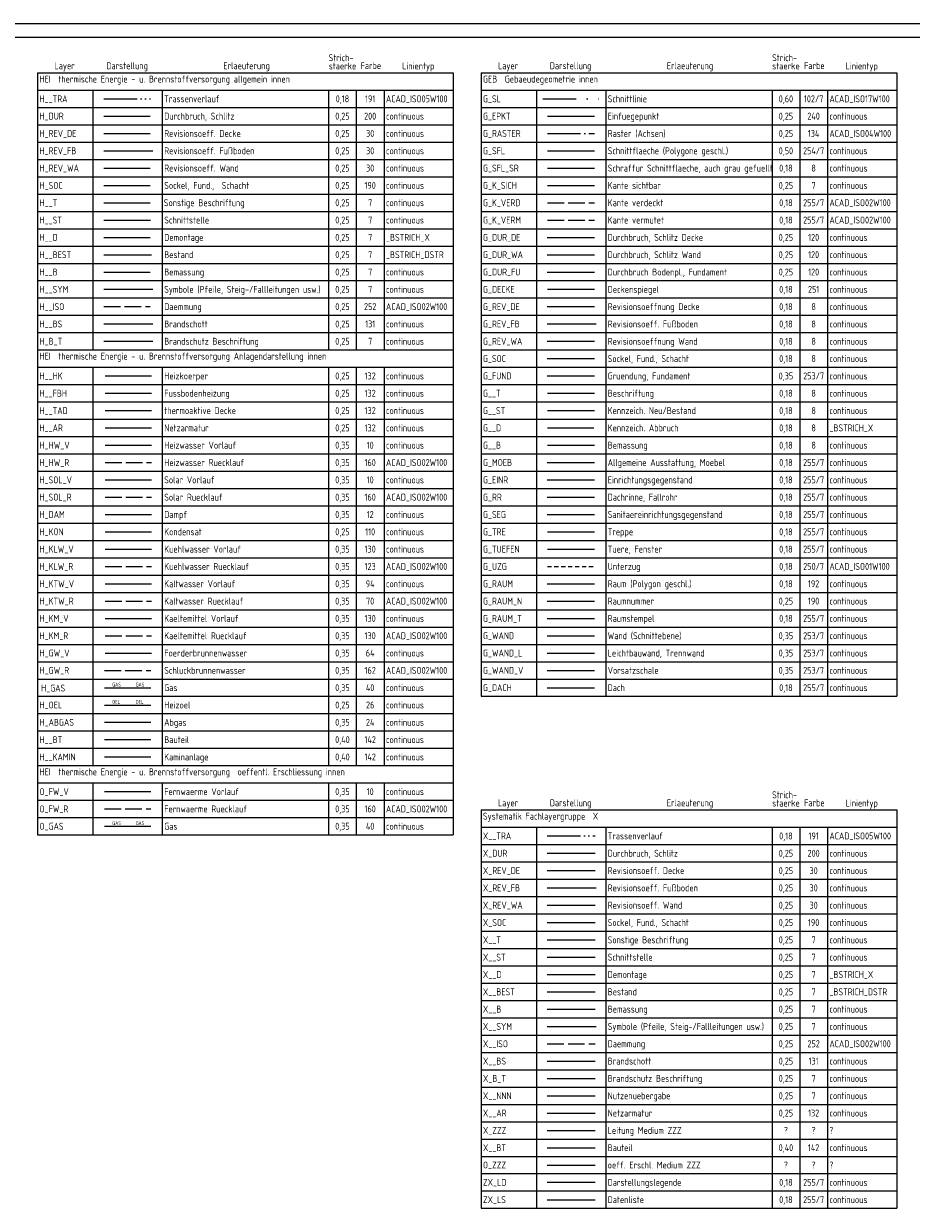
# Model space of a CAD drawing. Header units: millimetres. Extents: x 0 to 118900, y 0 to 84100.
# Tile 6 of 7: x 66500 to 98524, y 41352 to 84100. Entities that reach past the tile are written whole.
import ezdxf
from ezdxf.enums import TextEntityAlignment as Align

# ---------------------------------------------------------------- set-up
doc = ezdxf.new("R2010")
doc.units = ezdxf.units.MM
doc.header["$LTSCALE"] = 50
for name, pattern in [('ACAD_ISO01W100', [5, 3, -2]), ('ACAD_ISO02W100', [15, 12, -3]), ('ACAD_ISO04W100', [30, 24, -3, 0, -3]), ('ACAD_ISO05W100', [33, 24, -3, 0, -3, 0, -3]), ('ACAD_ISO17W100', [40, 24, -8, 0, -8])]:
    doc.linetypes.add(name, pattern=pattern)
doc.layers.get('Defpoints').update_dxf_attribs({"color": 1, "linetype": 'CONTINUOUS'})
for name, color, linetype in [('G__B', 8, 'CONTINUOUS'), ('G__D', 8, '_BSTRICH_X'), ('G__ST', 8, 'CONTINUOUS'), ('G__T', 8, 'CONTINUOUS'), ('G_DACH', 255, 'CONTINUOUS'), ('G_DECKE', 251, 'CONTINUOUS'), ('G_DUR_DE', 120, 'CONTINUOUS'), ('G_DUR_FU', 120, 'CONTINUOUS'), ('G_DUR_WA', 120, 'CONTINUOUS'), ('G_EINR', 255, 'CONTINUOUS'), ('G_EPKT', 240, 'CONTINUOUS'), ('G_FUND', 253, 'CONTINUOUS'), ('G_K_SICH', 7, 'CONTINUOUS'), ('G_K_VERD', 255, 'ACAD_ISO02W100'), ('G_K_VERM', 255, 'ACAD_ISO02W100'), ('G_MOEB', 255, 'CONTINUOUS'), ('G_RASTER', 134, 'ACAD_ISO04W100'), ('G_RAUM', 192, 'CONTINUOUS'), ('G_RAUM_N', 190, 'CONTINUOUS'), ('G_RAUM_T', 255, 'CONTINUOUS'), ('G_REV_DE', 8, 'CONTINUOUS'), ('G_REV_FB', 8, 'CONTINUOUS'), ('G_REV_WA', 8, 'CONTINUOUS'), ('G_RR', 255, 'CONTINUOUS'), ('G_SEG', 255, 'CONTINUOUS'), ('G_SFL', 254, 'CONTINUOUS'), ('G_SFL_SR', 255, 'CONTINUOUS'), ('G_SL', 102, 'ACAD_ISO17W100'), ('G_SOC', 8, 'CONTINUOUS'), ('G_TRE', 255, 'CONTINUOUS'), ('G_TUEFEN', 255, 'CONTINUOUS'), ('G_UZG', 250, 'ACAD_ISO01W100'), ('G_WAND', 253, 'CONTINUOUS'), ('G_WAND_L', 253, 'CONTINUOUS'), ('G_WAND_V', 253, 'CONTINUOUS'), ('H__AR', 132, 'CONTINUOUS'), ('H__B', 7, 'CONTINUOUS'), ('H__BEST', 7, '_BSTRICH_DSTR'), ('H__BS', 131, 'CONTINUOUS'), ('H__BT', 142, 'CONTINUOUS'), ('H__D', 7, '_BSTRICH_X'), ('H__FBH', 132, 'CONTINUOUS'), ('H__HK', 132, 'CONTINUOUS'), ('H__ISO', 252, 'ACAD_ISO02W100'), ('H__KAMIN', 142, 'CONTINUOUS'), ('H__ST', 7, 'CONTINUOUS'), ('H__SYM', 7, 'CONTINUOUS'), ('H__T', 7, 'CONTINUOUS'), ('H__TAD', 132, 'CONTINUOUS'), ('H__TRA', 191, 'ACAD_ISO05W100'), ('H_ABGAS', 24, 'CONTINUOUS'), ('H_B_T', 7, 'CONTINUOUS'), ('H_DAM', 12, 'CONTINUOUS'), ('H_DUR', 200, 'CONTINUOUS'), ('H_GAS', 40, 'CONTINUOUS'), ('H_GW_R', 162, 'ACAD_ISO02W100'), ('H_GW_V', 64, 'CONTINUOUS'), ('H_HW_R', 160, 'ACAD_ISO02W100'), ('H_HW_V', 10, 'CONTINUOUS'), ('H_KLW_R', 123, 'ACAD_ISO02W100'), ('H_KLW_V', 130, 'CONTINUOUS'), ('H_KM_R', 130, 'ACAD_ISO02W100'), ('H_KM_V', 130, 'CONTINUOUS'), ('H_KON', 110, 'CONTINUOUS'), ('H_KTW_R', 70, 'ACAD_ISO02W100'), ('H_KTW_V', 94, 'CONTINUOUS'), ('H_OEL', 26, 'CONTINUOUS'), ('H_REV_DE', 30, 'CONTINUOUS'), ('H_REV_FB', 30, 'CONTINUOUS'), ('H_REV_WA', 30, 'CONTINUOUS'), ('H_SOC', 190, 'CONTINUOUS'), ('H_SOL_R', 160, 'ACAD_ISO02W100'), ('H_SOL_V', 10, 'CONTINUOUS'), ('O_FW_R', 160, 'ACAD_ISO02W100'), ('O_FW_V', 10, 'CONTINUOUS'), ('O_GAS', 40, 'CONTINUOUS'), ('O_ZZZ', 7, 'CONTINUOUS'), ('X__AR', 132, 'CONTINUOUS'), ('X__B', 7, 'CONTINUOUS'), ('X__BEST', 7, '_BSTRICH_DSTR'), ('X__BS', 131, 'CONTINUOUS'), ('X__BT', 142, 'CONTINUOUS'), ('X__D', 7, '_BSTRICH_X'), ('X__ISO', 252, 'ACAD_ISO02W100'), ('X__NNN', 7, 'CONTINUOUS'), ('X__ST', 7, 'CONTINUOUS'), ('X__SYM', 7, 'CONTINUOUS'), ('X__T', 7, 'CONTINUOUS'), ('X__TRA', 191, 'ACAD_ISO05W100'), ('X_B_T', 7, 'CONTINUOUS'), ('X_DUR', 200, 'CONTINUOUS'), ('X_REV_DE', 30, 'CONTINUOUS'), ('X_REV_FB', 30, 'CONTINUOUS'), ('X_REV_WA', 30, 'CONTINUOUS'), ('X_SOC', 190, 'CONTINUOUS'), ('X_ZZZ', 7, 'CONTINUOUS'), ('Z__T', 7, 'CONTINUOUS'), ('ZX_LD', 255, 'CONTINUOUS'), ('ZX_LS', 255, 'CONTINUOUS')]:
    doc.layers.add(name, color=color, linetype=linetype)
doc.styles.add('BSTRICH', font='romans.shx')
doc.styles.add('ISOCP', font='isocp.shx', dxfattribs={"width": 0.8})
doc.linetypes.add('_BSTRICH_DSTR', pattern='A,0,-10,["//",BSTRICH,S=2,R=0,X=-2,Y=-1],-10', length=20)
doc.linetypes.add('_BSTRICH_X', pattern='A,0,-10,["X",BSTRICH,S=2,R=0,X=-2,Y=-1],-10', length=20)

msp = doc.modelspace()

# ---------------------------------------------------------------- linework, layer by layer
at = {"layer": 'Defpoints'}
for p, q in [((118900, 84100), (0, 84100)), ((118400, 83600), (2000, 83600))]:
    msp.add_line(p, q, dxfattribs=at)
at = {"layer": 'G__B'}
msp.add_line((85394, 68889), (87092, 68889), dxfattribs=at)
at = {"layer": 'G__D'}
msp.add_line((85404, 69514), (87075, 69514), dxfattribs=at)
at = {"layer": 'G__ST'}
msp.add_line((85394, 70139), (87092, 70139), dxfattribs=at)
at = {"layer": 'G__T'}
msp.add_line((85394, 70764), (87092, 70764), dxfattribs=at)
at = {"layer": 'G_DACH'}
msp.add_line((85389, 60139), (87092, 60139), dxfattribs=at)
at = {"layer": 'G_DECKE'}
msp.add_line((85394, 74514), (87092, 74514), dxfattribs=at)
at = {"layer": 'G_DUR_DE'}
msp.add_line((85389, 76389), (87092, 76389), dxfattribs=at)
at = {"layer": 'G_DUR_FU'}
msp.add_line((85389, 75139), (87092, 75139), dxfattribs=at)
at = {"layer": 'G_DUR_WA'}
msp.add_line((85389, 75764), (87092, 75764), dxfattribs=at)
at = {"layer": 'G_EINR'}
msp.add_line((85389, 67639), (87092, 67639), dxfattribs=at)
at = {"layer": 'G_EPKT'}
msp.add_line((85394, 80764), (87092, 80764), dxfattribs=at)
at = {"layer": 'G_FUND'}
msp.add_line((85389, 71389), (87092, 71389), dxfattribs=at)
at = {"layer": 'G_K_SICH'}
msp.add_line((85394, 78264), (87092, 78264), dxfattribs=at)
at = {"layer": 'G_K_VERD'}
msp.add_line((85394, 77639), (87092, 77639), dxfattribs=at)
at = {"layer": 'G_K_VERM'}
msp.add_line((85394, 77014), (87092, 77014), dxfattribs=at)
at = {"layer": 'G_MOEB'}
msp.add_line((85389, 68264), (87092, 68264), dxfattribs=at)
at = {"layer": 'G_RASTER'}
msp.add_line((85394, 80139), (87092, 80139), dxfattribs=at)
at = {"layer": 'G_RAUM'}
msp.add_line((85389, 63889), (87092, 63889), dxfattribs=at)
at = {"layer": 'G_RAUM_N'}
msp.add_line((85389, 63264), (87092, 63264), dxfattribs=at)
at = {"layer": 'G_RAUM_T'}
msp.add_line((85389, 62639), (87092, 62639), dxfattribs=at)
at = {"layer": 'G_REV_DE'}
msp.add_line((85389, 73889), (87092, 73889), dxfattribs=at)
at = {"layer": 'G_REV_FB'}
msp.add_line((85389, 73264), (87156, 73264), dxfattribs=at)
at = {"layer": 'G_REV_WA'}
msp.add_line((85389, 72639), (87092, 72639), dxfattribs=at)
at = {"layer": 'G_RR'}
msp.add_line((85389, 67014), (87092, 67014), dxfattribs=at)
at = {"layer": 'G_SEG'}
msp.add_line((85389, 66389), (87092, 66389), dxfattribs=at)
at = {"layer": 'G_SFL'}
msp.add_line((85394, 79514), (87092, 79514), dxfattribs=at)
at = {"layer": 'G_SFL_SR'}
msp.add_line((85394, 78889), (87092, 78889), dxfattribs=at)
at = {"layer": 'G_SL'}
msp.add_line((85234, 81389), (87252, 81389), dxfattribs=at)
at = {"layer": 'G_SOC'}
msp.add_line((85389, 72014), (87092, 72014), dxfattribs=at)
at = {"layer": 'G_TRE'}
msp.add_line((85394, 65764), (87092, 65764), dxfattribs=at)
at = {"layer": 'G_TUEFEN'}
msp.add_line((85394, 65139), (87092, 65139), dxfattribs=at)
at = {"layer": 'G_UZG'}
msp.add_line((85394, 64514), (87092, 64514), dxfattribs=at)
at = {"layer": 'G_WAND'}
msp.add_line((85389, 62014), (87092, 62014), dxfattribs=at)
at = {"layer": 'G_WAND_L'}
msp.add_line((85389, 61389), (87092, 61389), dxfattribs=at)
at = {"layer": 'G_WAND_V'}
msp.add_line((85389, 60764), (87092, 60764), dxfattribs=at)
at = {"layer": 'H__AR'}
msp.add_line((69436, 69514), (71107, 69514), dxfattribs=at)
at = {"layer": 'H__B'}
msp.add_line((69389, 75139), (71060, 75139), dxfattribs=at)
at = {"layer": 'H__BEST'}
msp.add_line((69389, 75764), (71116, 75764), dxfattribs=at)
at = {"layer": 'H__BS'}
msp.add_line((69389, 73264), (71156, 73264), dxfattribs=at)
at = {"layer": 'H__BT'}
msp.add_line((69413, 58264), (71083, 58264), dxfattribs=at)
at = {"layer": 'H__D'}
msp.add_line((69389, 76389), (71060, 76389), dxfattribs=at)
at = {"layer": 'H__FBH'}
msp.add_line((69436, 70764), (71107, 70764), dxfattribs=at)
at = {"layer": 'H__HK'}
msp.add_line((69436, 71389), (71107, 71389), dxfattribs=at)
at = {"layer": 'H__ISO'}
msp.add_line((69389, 73889), (71060, 73889), dxfattribs=at)
at = {"layer": 'H__KAMIN'}
msp.add_line((69413, 57639), (71083, 57639), dxfattribs=at)
at = {"layer": 'H__ST'}
msp.add_line((69389, 77014), (71072, 77014), dxfattribs=at)
at = {"layer": 'H__SYM'}
msp.add_line((69389, 74514), (71156, 74514), dxfattribs=at)
at = {"layer": 'H__T'}
msp.add_line((69389, 77639), (71060, 77639), dxfattribs=at)
at = {"layer": 'H__TAD'}
msp.add_line((69436, 70139), (71107, 70139), dxfattribs=at)
at = {"layer": 'H__TRA'}
msp.add_line((69389, 81389), (71072, 81389), dxfattribs=at)
at = {"layer": 'H_ABGAS'}
msp.add_line((69413, 58889), (71083, 58889), dxfattribs=at)
at = {"layer": 'H_B_T'}
msp.add_line((69389, 72639), (71156, 72639), dxfattribs=at)
at = {"layer": 'H_DAM'}
msp.add_line((69436, 66389), (71107, 66389), dxfattribs=at)
at = {"layer": 'H_DUR'}
msp.add_line((69389, 80764), (71060, 80764), dxfattribs=at)
at = {"layer": 'H_GAS'}
msp.add_line((69413, 60139), (71083, 60139), dxfattribs=at)
at = {"layer": 'H_GW_R'}
msp.add_line((69413, 60764), (71083, 60764), dxfattribs=at)
at = {"layer": 'H_GW_V'}
msp.add_line((69436, 61389), (71107, 61389), dxfattribs=at)
at = {"layer": 'H_HW_R'}
msp.add_line((69436, 68264), (71107, 68264), dxfattribs=at)
at = {"layer": 'H_HW_V'}
msp.add_line((69436, 68889), (71107, 68889), dxfattribs=at)
at = {"layer": 'H_KLW_R'}
msp.add_line((69436, 64514), (71107, 64514), dxfattribs=at)
at = {"layer": 'H_KLW_V'}
msp.add_line((69436, 65139), (71107, 65139), dxfattribs=at)
at = {"layer": 'H_KM_R'}
msp.add_line((69436, 62014), (71107, 62014), dxfattribs=at)
at = {"layer": 'H_KM_V'}
msp.add_line((69436, 62639), (71107, 62639), dxfattribs=at)
at = {"layer": 'H_KON'}
msp.add_line((69436, 65764), (71107, 65764), dxfattribs=at)
at = {"layer": 'H_KTW_R'}
msp.add_line((69436, 63264), (71107, 63264), dxfattribs=at)
at = {"layer": 'H_KTW_V'}
msp.add_line((69436, 63889), (71107, 63889), dxfattribs=at)
at = {"layer": 'H_OEL'}
msp.add_line((69413, 59514), (71083, 59514), dxfattribs=at)
at = {"layer": 'H_REV_DE'}
msp.add_line((69389, 80139), (71060, 80139), dxfattribs=at)
at = {"layer": 'H_REV_FB'}
msp.add_line((69389, 79514), (71156, 79514), dxfattribs=at)
at = {"layer": 'H_REV_WA'}
msp.add_line((69389, 78889), (71060, 78889), dxfattribs=at)
at = {"layer": 'H_SOC'}
msp.add_line((69389, 78264), (71060, 78264), dxfattribs=at)
at = {"layer": 'H_SOL_R'}
msp.add_line((69436, 67014), (71107, 67014), dxfattribs=at)
at = {"layer": 'H_SOL_V'}
msp.add_line((69436, 67639), (71107, 67639), dxfattribs=at)
at = {"layer": 'O_FW_R'}
msp.add_line((69413, 55764), (71083, 55764), dxfattribs=at)
at = {"layer": 'O_FW_V'}
msp.add_line((69413, 56389), (71083, 56389), dxfattribs=at)
at = {"layer": 'O_GAS'}
msp.add_line((69413, 55139), (71083, 55139), dxfattribs=at)
at = {"layer": 'O_ZZZ'}
msp.add_line((85389, 42914), (87116, 42914), dxfattribs=at)
at = {"layer": 'X__AR'}
msp.add_line((85389, 44789), (87116, 44789), dxfattribs=at)
at = {"layer": 'X__B'}
msp.add_line((85389, 48539), (87116, 48539), dxfattribs=at)
at = {"layer": 'X__BEST'}
msp.add_line((85389, 49164), (87116, 49164), dxfattribs=at)
at = {"layer": 'X__BS'}
msp.add_line((85389, 46664), (87116, 46664), dxfattribs=at)
at = {"layer": 'X__BT'}
msp.add_line((85389, 43539), (87116, 43539), dxfattribs=at)
at = {"layer": 'X__D'}
msp.add_line((85389, 49789), (87116, 49789), dxfattribs=at)
at = {"layer": 'X__ISO'}
msp.add_line((85389, 47289), (87116, 47289), dxfattribs=at)
at = {"layer": 'X__NNN'}
msp.add_line((85389, 45414), (87116, 45414), dxfattribs=at)
at = {"layer": 'X__ST'}
msp.add_line((85389, 50414), (87116, 50414), dxfattribs=at)
at = {"layer": 'X__SYM'}
msp.add_line((85389, 47914), (87156, 47914), dxfattribs=at)
at = {"layer": 'X__T'}
msp.add_line((85389, 51039), (87116, 51039), dxfattribs=at)
at = {"layer": 'X__TRA'}
msp.add_line((85389, 54789), (87116, 54789), dxfattribs=at)
at = {"layer": 'X_B_T'}
msp.add_line((85389, 46039), (87116, 46039), dxfattribs=at)
at = {"layer": 'X_DUR'}
msp.add_line((85389, 54164), (87116, 54164), dxfattribs=at)
at = {"layer": 'X_REV_DE'}
msp.add_line((85389, 53539), (87116, 53539), dxfattribs=at)
at = {"layer": 'X_REV_FB'}
msp.add_line((85389, 52914), (87156, 52914), dxfattribs=at)
at = {"layer": 'X_REV_WA'}
msp.add_line((85389, 52289), (87116, 52289), dxfattribs=at)
at = {"layer": 'X_SOC'}
msp.add_line((85389, 51664), (87116, 51664), dxfattribs=at)
at = {"layer": 'X_ZZZ'}
msp.add_line((85389, 44164), (87116, 44164), dxfattribs=at)
at = {"layer": 'Z__T'}
for p, q in [((67000, 82327), (67000, 54827)), ((67000, 82327), (82000, 82327)), ((82000, 82327), (82000, 54827)), ((83000, 82327), (83000, 59827)), ((83000, 82327), (98000, 82327)), ((98000, 82327), (98000, 59827)), ((67000, 81702), (82000, 81702)), ((69000, 81702), (69000, 72327)), ((71500, 81702), (71500, 72327)), ((77500, 81702), (77500, 72327)), ((78500, 81702), (78500, 72327)), ((79500, 81702), (79500, 72327)), ((83000, 81702), (98000, 81702)), ((85000, 81702), (85000, 59827)), ((87500, 81702), (87500, 59827)), ((93500, 81702), (93500, 59827)), ((94500, 81702), (94500, 59827)), ((95500, 81702), (95500, 59827)), ((67000, 81077), (82000, 81077)), ((83000, 81077), (98000, 81077)), ((67000, 80452), (82000, 80452)), ((83000, 80452), (98000, 80452)), ((67000, 79827), (82000, 79827)), ((83000, 79827), (98000, 79827)), ((67000, 79202), (82000, 79202)), ((83000, 79202), (98000, 79202)), ((67000, 78577), (82000, 78577)), ((83000, 78577), (98000, 78577)), ((67000, 77952), (82000, 77952)), ((83000, 77952), (98000, 77952)), ((67000, 77327), (82000, 77327)), ((83000, 77327), (98000, 77327)), ((67000, 76702), (82000, 76702)), ((83000, 76702), (98000, 76702)), ((67000, 76077), (82000, 76077)), ((83000, 76077), (98000, 76077)), ((67000, 75452), (82000, 75452)), ((83000, 75452), (98000, 75452)), ((67000, 74827), (82000, 74827)), ((83000, 74827), (98000, 74827)), ((67000, 74202), (82000, 74202)), ((83000, 74202), (98000, 74202)), ((67000, 73577), (82000, 73577)), ((83000, 73577), (98000, 73577)), ((67000, 72952), (82000, 72952)), ((83000, 72952), (98000, 72952)), ((67000, 72327), (82000, 72327)), ((83000, 72327), (98000, 72327)), ((67000, 71702), (82000, 71702)), ((69000, 71702), (69000, 57327)), ((71500, 71702), (71500, 57327)), ((77500, 71702), (77500, 57327)), ((78500, 71702), (78500, 57327)), ((79500, 71702), (79500, 57327)), ((83000, 71702), (98000, 71702)), ((67000, 71077), (82000, 71077)), ((83000, 71077), (98000, 71077)), ((67000, 70452), (82000, 70452)), ((83000, 70452), (98000, 70452)), ((67000, 69827), (82000, 69827)), ((83000, 69827), (98000, 69827)), ((67000, 69202), (82000, 69202)), ((83000, 69202), (98000, 69202)), ((67000, 68577), (82000, 68577)), ((83000, 68577), (98000, 68577)), ((67000, 67952), (82000, 67952)), ((83000, 67952), (98000, 67952)), ((67000, 67327), (82000, 67327)), ((83000, 67327), (98000, 67327)), ((67000, 66702), (82000, 66702)), ((83000, 66702), (98000, 66702)), ((67000, 66077), (82000, 66077)), ((83000, 66077), (98000, 66077)), ((67000, 65452), (82000, 65452)), ((83000, 65452), (98000, 65452)), ((67000, 64827), (82000, 64827)), ((83000, 64827), (98000, 64827)), ((67000, 64202), (82000, 64202)), ((83000, 64202), (98000, 64202)), ((67000, 63577), (82000, 63577)), ((83000, 63577), (98000, 63577)), ((67000, 62952), (82000, 62952)), ((83000, 62952), (98000, 62952)), ((67000, 62327), (82000, 62327)), ((83000, 62327), (98000, 62327)), ((67000, 61702), (82000, 61702)), ((83000, 61702), (98000, 61702)), ((67000, 61077), (82000, 61077)), ((83000, 61077), (98000, 61077)), ((67000, 60452), (82000, 60452)), ((83000, 60452), (98000, 60452)), ((67000, 59827), (82000, 59827)), ((83000, 59827), (98000, 59827)), ((67000, 59202), (82000, 59202)), ((67000, 58577), (82000, 58577)), ((67000, 57952), (82000, 57952)), ((67000, 57327), (82000, 57327)), ((67000, 56702), (82000, 56702)), ((69000, 56702), (69000, 54827)), ((71500, 56702), (71500, 54827)), ((77500, 56702), (77500, 54827)), ((78500, 56702), (78500, 54827)), ((79500, 56702), (79500, 54827)), ((67000, 56077), (82000, 56077)), ((83000, 55727), (83000, 41352)), ((83000, 55727), (98000, 55727)), ((98000, 55727), (98000, 41352)), ((67000, 55452), (82000, 55452)), ((67000, 54827), (82000, 54827)), ((83000, 55102), (98000, 55102)), ((85000, 55102), (85000, 41352)), ((87500, 55102), (87500, 41352)), ((93500, 55102), (93500, 41352)), ((94500, 55102), (94500, 41352)), ((95500, 55102), (95500, 41352)), ((83000, 54477), (98000, 54477)), ((83000, 53852), (98000, 53852)), ((83000, 53227), (98000, 53227)), ((83000, 52602), (98000, 52602)), ((83000, 51977), (98000, 51977)), ((83000, 51352), (98000, 51352)), ((83000, 50727), (98000, 50727)), ((83000, 50102), (98000, 50102)), ((83000, 49477), (98000, 49477)), ((83000, 48852), (98000, 48852)), ((83000, 48227), (98000, 48227)), ((83000, 47602), (98000, 47602)), ((83000, 46977), (98000, 46977)), ((83000, 46352), (98000, 46352)), ((83000, 45727), (98000, 45727)), ((83000, 45102), (98000, 45102)), ((83000, 44477), (98000, 44477)), ((83000, 43852), (98000, 43852)), ((83000, 43227), (98000, 43227)), ((83000, 42602), (98000, 42602)), ((83000, 41977), (98000, 41977)), ((83000, 41352), (98000, 41352))]:
    msp.add_line(p, q, dxfattribs=at)
at = {"layer": 'ZX_LD'}
msp.add_line((85389, 42289), (87116, 42289), dxfattribs=at)
at = {"layer": 'ZX_LS'}
msp.add_line((85389, 41659), (87116, 41659), dxfattribs=at)

# ---------------------------------------------------------------- texts
at = {"layer": 'H_GAS', "lineweight": 18, "style": 'ISOCP', "width": 0.8}
for p in [(69695, 60181), (70538, 60181)]:
    msp.add_text('GAS', height=140, dxfattribs=at).set_placement(p)
at = {"layer": 'H_OEL', "lineweight": 18, "style": 'ISOCP', "width": 0.8}
for p in [(69695, 59556), (70538, 59556)]:
    msp.add_text('OEL', height=140, dxfattribs=at).set_placement(p)
at = {"layer": 'O_GAS', "lineweight": 18, "style": 'ISOCP', "width": 0.8}
for p in [(69695, 55181), (70538, 55181)]:
    msp.add_text('GAS', height=140, dxfattribs=at).set_placement(p)
at = {"layer": 'Z__T', "style": 'ISOCP', "width": 0.8}
for s, p in [('Strich-', (77951, 82672)), ('Strich-', (93951, 82672)), ('Layer', (67978, 82383)), ('Darstellung', (70232, 82383)), ('Erlaeuterung', (74541, 82383)), ('staerke', (78002, 82375)), ('Farbe', (79027, 82385)), ('Linientyp', (80737, 82376)), ('Layer', (83978, 82383)), ('Darstellung', (86232, 82383)), ('Erlaeuterung', (90541, 82383)), ('staerke', (94002, 82375)), ('Farbe', (95027, 82385)), ('Linientyp', (96737, 82376)), ('Layer', (83978, 55783)), ('Darstellung', (86232, 55783)), ('Erlaeuterung', (90541, 55783)), ('staerke', (94002, 55775)), ('Strich-', (93951, 56072)), ('Farbe', (95027, 55785)), ('Linientyp', (96737, 55776))]:
    msp.add_text(s, height=250, dxfattribs=at).set_placement(p, align=Align.BOTTOM_CENTER)
for s, p in [('HEI  thermische Energie - u. Brennstoffversorgung allgemein innen', (67070, 81977)), ('GEB  Gebaeudegeometrie innen', (83070, 81977)), ('H__TRA', (67070, 81264)), ('Trassenverlauf', (71570, 81264)), ('ACAD_ISO05W100', (79570, 81264)), ('G_SL', (83070, 81264)), ('Schnittlinie', (87570, 81264)), ('ACAD_ISO17W100', (95570, 81264)), ('H_DUR', (67070, 80639)), ('Durchbruch, Schlitz', (71570, 80639)), ('continuous', (79570, 80639)), ('G_EPKT', (83070, 80639)), ('Einfuegepunkt', (87570, 80639)), ('continuous', (95570, 80639)), ('H_REV_DE', (67070, 80014)), ('Revisionsoeff. Decke', (71570, 80014)), ('continuous', (79570, 80014)), ('G_RASTER', (83070, 80014)), ('Raster (Achsen)', (87570, 80014)), ('ACAD_ISO04W100', (95570, 80014)), ('H_REV_FB', (67070, 79389)), ('Revisionsoeff. Fußboden', (71570, 79389)), ('continuous', (79570, 79389)), ('G_SFL', (83070, 79389)), ('Schnittflaeche (Polygone geschl.)', (87570, 79389)), ('continuous', (95570, 79389)), ('H_REV_WA', (67070, 78764)), ('Revisionsoeff. Wand', (71570, 78764)), ('continuous', (79570, 78764)), ('G_SFL_SR', (83070, 78764)), ('Schraffur Schnittflaeche, auch grau gefuellt', (87570, 78764)), ('continuous', (95570, 78764)), ('H_SOC', (67070, 78139)), ('Sockel, Fund.,  Schacht', (71570, 78139)), ('continuous', (79570, 78139)), ('G_K_SICH', (83070, 78139)), ('Kante sichtbar', (87570, 78139)), ('continuous', (95570, 78139)), ('H__T', (67070, 77514)), ('Sonstige Beschriftung ', (71556, 77514)), ('continuous', (79570, 77514)), ('G_K_VERD', (83070, 77514)), ('Kante verdeckt', (87570, 77514)), ('ACAD_ISO02W100', (95570, 77514)), ('H__ST', (67070, 76889)), ('Schnittstelle', (71572, 76889)), ('continuous', (79570, 76889)), ('G_K_VERM', (83070, 76889)), ('Kante vermutet', (87570, 76889)), ('ACAD_ISO02W100', (95570, 76889)), ('Durchbruch, Schlitz Decke', (87570, 76264)), ('continuous', (95570, 76264)), ('H__D', (67070, 76264)), ('Demontage', (71570, 76264)), ('_BSTRICH_X', (79570, 76264)), ('G_DUR_DE', (83070, 76264)), ('H__BEST', (67070, 75639)), ('Bestand', (71570, 75639)), ('_BSTRICH_DSTR', (79570, 75639)), ('G_DUR_WA', (83070, 75639)), ('Durchbruch, Schlitz Wand', (87570, 75639)), ('continuous', (95570, 75639)), ('H__B', (67070, 75014)), ('Bemassung ', (71570, 75014)), ('continuous', (79570, 75014)), ('G_DUR_FU', (83070, 75014)), ('Durchbruch Bodenpl., Fundament', (87570, 75014)), ('continuous', (95570, 75014)), ('H__SYM', (67070, 74389)), ('Symbole (Pfeile, Steig-/Fallleitungen usw.)', (71570, 74389)), ('continuous', (79570, 74389)), ('G_DECKE', (83070, 74389)), ('Deckenspiegel', (87570, 74389)), ('continuous', (95570, 74389)), ('H__ISO', (67070, 73764)), ('Daemmung ', (71570, 73764)), ('ACAD_ISO02W100', (79570, 73764)), ('G_REV_DE', (83070, 73764)), ('Revisionsoeffnung Decke', (87570, 73764)), ('continuous', (95570, 73764)), ('H__BS', (67070, 73139)), ('Brandschott', (71570, 73139)), ('continuous', (79570, 73139)), ('G_REV_FB', (83070, 73139)), ('Revisionsoeff. Fußboden', (87570, 73139)), ('continuous', (95570, 73139)), ('H_B_T', (67070, 72514)), ('Brandschutz Beschriftung', (71570, 72514)), ('continuous', (79570, 72514)), ('G_REV_WA', (83070, 72514)), ('Revisionsoeffnung Wand', (87570, 72514)), ('continuous', (95570, 72514)), ('HEI  thermische Energie - u. Brennstoffversorgung Anlagendarstellung innen', (67070, 71977)), ('G_SOC', (83070, 71889)), ('Sockel, Fund., Schacht', (87570, 71889)), ('continuous', (95570, 71889)), ('H__HK', (67070, 71264)), ('Heizkoerper', (71570, 71264)), ('continuous', (79570, 71264)), ('G_FUND', (83070, 71264)), ('Gruendung, Fundament', (87570, 71264)), ('continuous', (95570, 71264)), ('H__FBH', (67070, 70639)), ('Fussbodenheizung', (71570, 70639)), ('continuous', (79570, 70639)), ('G__T', (83070, 70639)), ('Beschriftung ', (87570, 70639)), ('continuous', (95570, 70639)), ('H__TAD', (67070, 70014)), ('thermoaktive Decke', (71570, 70014)), ('continuous', (79570, 70014)), ('G__ST', (83070, 70014)), ('Kennzeich. Neu/Bestand', (87570, 70014)), ('continuous', (95570, 70014)), ('H__AR', (67070, 69389)), ('Netzarmatur', (71570, 69389)), ('continuous', (79570, 69389)), ('G__D', (83070, 69389)), ('Kennzeich. Abbruch', (87570, 69389)), ('_BSTRICH_X', (95570, 69389)), ('H_HW_V', (67070, 68764)), ('Heizwasser Vorlauf', (71570, 68764)), ('continuous', (79570, 68764)), ('G__B', (83070, 68764)), ('Bemassung', (87570, 68764)), ('continuous', (95570, 68764)), ('Heizwasser Ruecklauf', (71570, 68139)), ('Allgemeine Ausstattung, Moebel', (87570, 68139)), ('continuous', (95570, 68139)), ('H_HW_R', (67070, 68139)), ('ACAD_ISO02W100', (79570, 68139)), ('G_MOEB', (83070, 68139)), ('H_SOL_V', (67070, 67514)), ('Solar Vorlauf', (71570, 67514)), ('continuous', (79570, 67514)), ('G_EINR', (83070, 67514)), ('Einrichtungsgegenstand', (87570, 67514)), ('continuous', (95570, 67514)), ('H_SOL_R', (67070, 66889)), ('Solar Ruecklauf', (71570, 66889)), ('ACAD_ISO02W100', (79570, 66889)), ('G_RR', (83070, 66889)), ('Dachrinne, Fallrohr', (87570, 66889)), ('continuous', (95570, 66889)), ('H_DAM', (67070, 66264)), ('Dampf', (71570, 66264)), ('continuous', (79570, 66264)), ('G_SEG', (83070, 66264)), ('Sanitaereinrichtungsgegenstand', (87570, 66264)), ('continuous', (95570, 66264)), ('H_KON', (67070, 65639)), ('Kondensat', (71570, 65639)), ('continuous', (79570, 65639)), ('G_TRE', (83070, 65639)), ('Treppe', (87570, 65639)), ('continuous', (95570, 65639)), ('H_KLW_V', (67070, 65014)), ('Kuehlwasser Vorlauf', (71570, 65014)), ('continuous', (79570, 65014)), ('G_TUEFEN', (83070, 65014)), ('Tuere, Fenster', (87570, 65014)), ('continuous', (95570, 65014)), ('H_KLW_R', (67070, 64389)), ('Kuehlwasser Ruecklauf', (71570, 64389)), ('ACAD_ISO02W100', (79570, 64389)), ('G_UZG', (83070, 64389)), ('Unterzug', (87570, 64389)), ('ACAD_ISO01W100', (95570, 64389)), ('H_KTW_V', (67070, 63764)), ('Kaltwasser Vorlauf', (71570, 63764)), ('continuous', (79570, 63764)), ('G_RAUM', (83070, 63764)), ('Raum (Polygon geschl.)', (87570, 63764)), ('continuous', (95570, 63764)), ('H_KTW_R', (67070, 63139)), ('Kaltwasser Ruecklauf', (71570, 63139)), ('ACAD_ISO02W100', (79570, 63139)), ('G_RAUM_N', (83070, 63139)), ('Raumnummer', (87570, 63139)), ('continuous', (95570, 63139)), ('H_KM_V', (67070, 62514)), ('Kaeltemittel Vorlauf', (71570, 62514)), ('continuous', (79570, 62514)), ('G_RAUM_T', (83070, 62514)), ('Raumstempel', (87570, 62514)), ('continuous', (95570, 62514)), ('H_KM_R', (67070, 61889)), ('Kaeltemittel Ruecklauf', (71570, 61889)), ('ACAD_ISO02W100', (79570, 61889)), ('G_WAND', (83070, 61889)), ('Wand (Schnittebene)', (87570, 61889)), ('continuous', (95570, 61889)), ('H_GW_V', (67070, 61264)), ('Foerderbrunnenwasser ', (71570, 61264)), ('continuous', (79570, 61264)), ('G_WAND_L', (83070, 61264)), ('Leichtbauwand, Trennwand', (87570, 61264)), ('continuous', (95570, 61264)), ('H_GW_R', (67070, 60639)), ('Schluckbrunnenwasser', (71570, 60639)), ('ACAD_ISO02W100', (79570, 60639)), ('G_WAND_V', (83070, 60639)), ('Vorsatzschale', (87570, 60639)), ('continuous', (95570, 60639)), ('continuous', (79570, 60014)), ('Dach', (87570, 60014)), ('continuous', (95570, 60014)), ('H_GAS', (67127, 60000)), ('Gas', (71570, 60014)), ('G_DACH', (83070, 60014)), ('H_OEL', (67070, 59389)), ('Heizoel', (71570, 59389)), ('continuous', (79570, 59389)), ('H_ABGAS', (67070, 58764)), ('Abgas', (71570, 58764)), ('continuous', (79570, 58764)), ('H__BT', (67070, 58139)), ('Bauteil ', (71570, 58139)), ('continuous', (79570, 58139)), ('H__KAMIN', (67070, 57514)), ('Kaminanlage', (71570, 57514)), ('continuous', (79570, 57514)), ('HEI  thermische Energie - u. Brennstoffversorgung  oeffentl. Erschliessung innen', (67070, 56977)), ('O_FW_V', (67070, 56264)), ('Fernwaerme Vorlauf', (71570, 56264)), ('continuous', (79570, 56264)), ('O_FW_R', (67070, 55639)), ('Fernwaerme Ruecklauf', (71570, 55639)), ('ACAD_ISO02W100', (79570, 55639)), ('Systematik Fachlayergruppe  X', (83070, 55377)), ('O_GAS', (67070, 55014)), ('Gas ', (71570, 55014)), ('continuous', (79570, 55014)), ('X__TRA', (83070, 54664)), ('Trassenverlauf', (87570, 54664)), ('ACAD_ISO05W100', (95570, 54664)), ('Durchbruch, Schlitz', (87570, 54039)), ('continuous', (95570, 54039)), ('X_DUR', (83070, 54039)), ('X_REV_DE', (83070, 53414)), ('Revisionsoeff. Decke', (87570, 53414)), ('continuous', (95570, 53414)), ('X_REV_FB', (83070, 52789)), ('Revisionsoeff. Fußboden', (87570, 52789)), ('continuous', (95570, 52789)), ('X_REV_WA', (83070, 52164)), ('Revisionsoeff. Wand', (87570, 52164)), ('continuous', (95570, 52164)), ('X_SOC', (83070, 51539)), ('Sockel, Fund., Schacht', (87570, 51539)), ('continuous', (95570, 51539)), ('X__T', (83070, 50914)), ('Sonstige Beschriftung ', (87570, 50914)), ('continuous', (95570, 50914)), ('X__ST', (83070, 50289)), ('Schnittstelle', (87570, 50289)), ('continuous', (95570, 50289)), ('X__D', (83070, 49664)), ('Demontage', (87570, 49664)), ('_BSTRICH_X', (95570, 49664)), ('X__BEST', (83070, 49039)), ('Bestand', (87570, 49039)), ('_BSTRICH_DSTR', (95570, 49039)), ('X__B', (83070, 48414)), ('Bemassung ', (87570, 48414)), ('continuous', (95570, 48414)), ('X__SYM', (83070, 47789)), ('Symbole (Pfeile, Steig-/Fallleitungen usw.)', (87570, 47789)), ('continuous', (95570, 47789)), ('X__ISO', (83070, 47164)), ('Daemmung ', (87570, 47164)), ('ACAD_ISO02W100', (95570, 47164)), ('X__BS', (83070, 46539)), ('Brandschott', (87570, 46539)), ('continuous', (95570, 46539)), ('Brandschutz Beschriftung', (87570, 45914)), ('continuous', (95570, 45914)), ('X_B_T', (83070, 45914)), ('X__NNN', (83070, 45289)), ('Nutzenuebergabe', (87570, 45289)), ('continuous', (95570, 45289)), ('X__AR', (83070, 44664)), ('Netzarmatur', (87570, 44664)), ('continuous', (95570, 44664)), ('X_ZZZ', (83070, 44039)), ('Leitung Medium ZZZ', (87570, 44039)), ('?', (95570, 44039)), ('X__BT', (83070, 43414)), ('Bauteil', (87570, 43414)), ('continuous', (95570, 43414)), ('O_ZZZ', (83070, 42789)), ('oeff. Erschl. Medium ZZZ', (87570, 42789)), ('?', (95570, 42789)), ('ZX_LD', (83070, 42164)), ('Darstellungslegende', (87570, 42164)), ('continuous', (95570, 42164)), ('ZX_LS', (83070, 41539)), ('Datenliste ', (87570, 41539)), ('continuous', (95570, 41539))]:
    msp.add_text(s, height=250, dxfattribs=at).set_placement(p)
for s, p in [('0,18', (78000, 81264)), ('191', (79000, 81264)), ('0,60', (94000, 81264)), ('102/7', (95000, 81264)), ('0,25', (78000, 80639)), ('200', (79000, 80639)), ('0,25', (94000, 80639)), ('240', (95000, 80639)), ('0,25', (78000, 80014)), ('30', (79000, 80014)), ('0,25', (94000, 80014)), ('134', (95000, 80014)), ('0,25', (78000, 79389)), ('30', (79000, 79389)), ('0,50', (94000, 79389)), ('254/7', (95000, 79389)), ('0,25', (78000, 78764)), ('30', (79000, 78764)), ('0,18', (94000, 78764)), ('8', (95000, 78764)), ('0,25', (78000, 78139)), ('190', (79000, 78139)), ('0,25', (94000, 78139)), ('7', (95000, 78139)), ('0,25', (78000, 77514)), ('7', (79000, 77514)), ('0,18', (94000, 77514)), ('255/7', (95000, 77514)), ('0,25', (78000, 76889)), ('7', (79000, 76889)), ('0,18', (94000, 76889)), ('255/7', (95000, 76889)), ('0,25', (78000, 76264)), ('7', (79000, 76264)), ('0,25', (94000, 76264)), ('120', (95000, 76264)), ('0,25', (78000, 75639)), ('7', (79000, 75639)), ('0,25', (94000, 75639)), ('120', (95000, 75639)), ('0,25', (78000, 75014)), ('7', (79000, 75014)), ('0,25', (94000, 75014)), ('120', (95000, 75014)), ('0,25', (78000, 74389)), ('7', (79000, 74389)), ('0,18', (94000, 74389)), ('251', (95000, 74389)), ('0,25', (78000, 73764)), ('252', (79000, 73764)), ('0,18', (94000, 73764)), ('8', (95000, 73764)), ('0,25', (78000, 73139)), ('131', (79000, 73139)), ('0,18', (94000, 73139)), ('8', (95000, 73139)), ('0,25', (78000, 72514)), ('7', (79000, 72514)), ('0,18', (94000, 72514)), ('8', (95000, 72514)), ('0,18', (94000, 71889)), ('8', (95000, 71889)), ('0,25', (78000, 71264)), ('132', (79000, 71264)), ('0,35', (94000, 71264)), ('253/7', (95000, 71264)), ('0,25', (78000, 70639)), ('132', (79000, 70639)), ('0,18', (94000, 70639)), ('8', (95000, 70639)), ('0,25', (78000, 70014)), ('132', (79000, 70014)), ('0,18', (94000, 70014)), ('8', (95000, 70014)), ('0,25', (78000, 69389)), ('132', (79000, 69389)), ('0,18', (94000, 69389)), ('8', (95000, 69389)), ('0,35', (78000, 68764)), ('10', (79000, 68764)), ('0,18', (94000, 68764)), ('8', (95000, 68764)), ('255/7', (95000, 68139)), ('0,35', (78000, 68139)), ('160', (79000, 68139)), ('0,18', (94000, 68139)), ('0,35', (78000, 67514)), ('10', (79000, 67514)), ('0,18', (94000, 67514)), ('255/7', (95000, 67514)), ('0,35', (78000, 66889)), ('160', (79000, 66889)), ('0,18', (94000, 66889)), ('255/7', (95000, 66889)), ('0,35', (78000, 66264)), ('12', (79000, 66264)), ('0,18', (94000, 66264)), ('255/7', (95000, 66264)), ('0,25', (78000, 65639)), ('110', (79000, 65639)), ('0,18', (94000, 65639)), ('255/7', (95000, 65639)), ('0,35', (78000, 65014)), ('130', (79000, 65014)), ('0,18', (94000, 65014)), ('255/7', (95000, 65014)), ('0,35', (78000, 64389)), ('123', (79000, 64389)), ('0,18', (94000, 64389)), ('250/7', (95000, 64389)), ('0,35', (78000, 63764)), ('94', (79000, 63764)), ('0,18', (94000, 63764)), ('192', (95000, 63764)), ('0,35', (78000, 63139)), ('70', (79000, 63139)), ('0,25', (94000, 63139)), ('190', (95000, 63139)), ('0,35', (78000, 62514)), ('130', (79000, 62514)), ('0,18', (94000, 62514)), ('255/7', (95000, 62514)), ('0,35', (78000, 61889)), ('130', (79000, 61889)), ('0,35', (94000, 61889)), ('253/7', (95000, 61889)), ('0,35', (78000, 61264)), ('64', (79000, 61264)), ('0,35', (94000, 61264)), ('253/7', (95000, 61264)), ('0,35', (78000, 60639)), ('162', (79000, 60639)), ('0,35', (94000, 60639)), ('253/7', (95000, 60639)), ('255/7', (95000, 60014)), ('0,35', (78000, 60014)), ('40', (79000, 60014)), ('0,18', (94000, 60014)), ('0,25', (78000, 59389)), ('26', (79000, 59389)), ('0,35', (78000, 58764)), ('24', (79000, 58764)), ('0,40', (78000, 58139)), ('142', (79000, 58139)), ('0,40', (78000, 57514)), ('142', (79000, 57514)), ('0,35', (78000, 56264)), ('10', (79000, 56264)), ('0,35', (78000, 55639)), ('160', (79000, 55639)), ('0,35', (78000, 55014)), ('40', (79000, 55014)), ('0,18', (94000, 54664)), ('191', (95000, 54664)), ('0,25', (94000, 54039)), ('200', (95000, 54039)), ('0,25', (94000, 53414)), ('30', (95000, 53414)), ('0,25', (94000, 52789)), ('30', (95000, 52789)), ('0,25', (94000, 52164)), ('30', (95000, 52164)), ('0,25', (94000, 51539)), ('190', (95000, 51539)), ('0,25', (94000, 50914)), ('7', (95000, 50914)), ('0,25', (94000, 50289)), ('7', (95000, 50289)), ('0,25', (94000, 49664)), ('7', (95000, 49664)), ('0,25', (94000, 49039)), ('7', (95000, 49039)), ('0,25', (94000, 48414)), ('7', (95000, 48414)), ('0,25', (94000, 47789)), ('7', (95000, 47789)), ('0,25', (94000, 47164)), ('252', (95000, 47164)), ('0,25', (94000, 46539)), ('131', (95000, 46539)), ('0,25', (94000, 45914)), ('7', (95000, 45914)), ('0,25', (94000, 45289)), ('7', (95000, 45289)), ('0,25', (94000, 44664)), ('132', (95000, 44664)), ('?', (94000, 44039)), ('?', (95000, 44039)), ('0,40', (94000, 43414)), ('142', (95000, 43414)), ('?', (94000, 42789)), ('?', (95000, 42789)), ('0,18', (94000, 42164)), ('255/7', (95000, 42164)), ('0,18', (94000, 41539)), ('255/7', (95000, 41539))]:
    msp.add_text(s, height=250, dxfattribs=at).set_placement(p, align=Align.CENTER)

doc.saveas('drawing.dxf')
